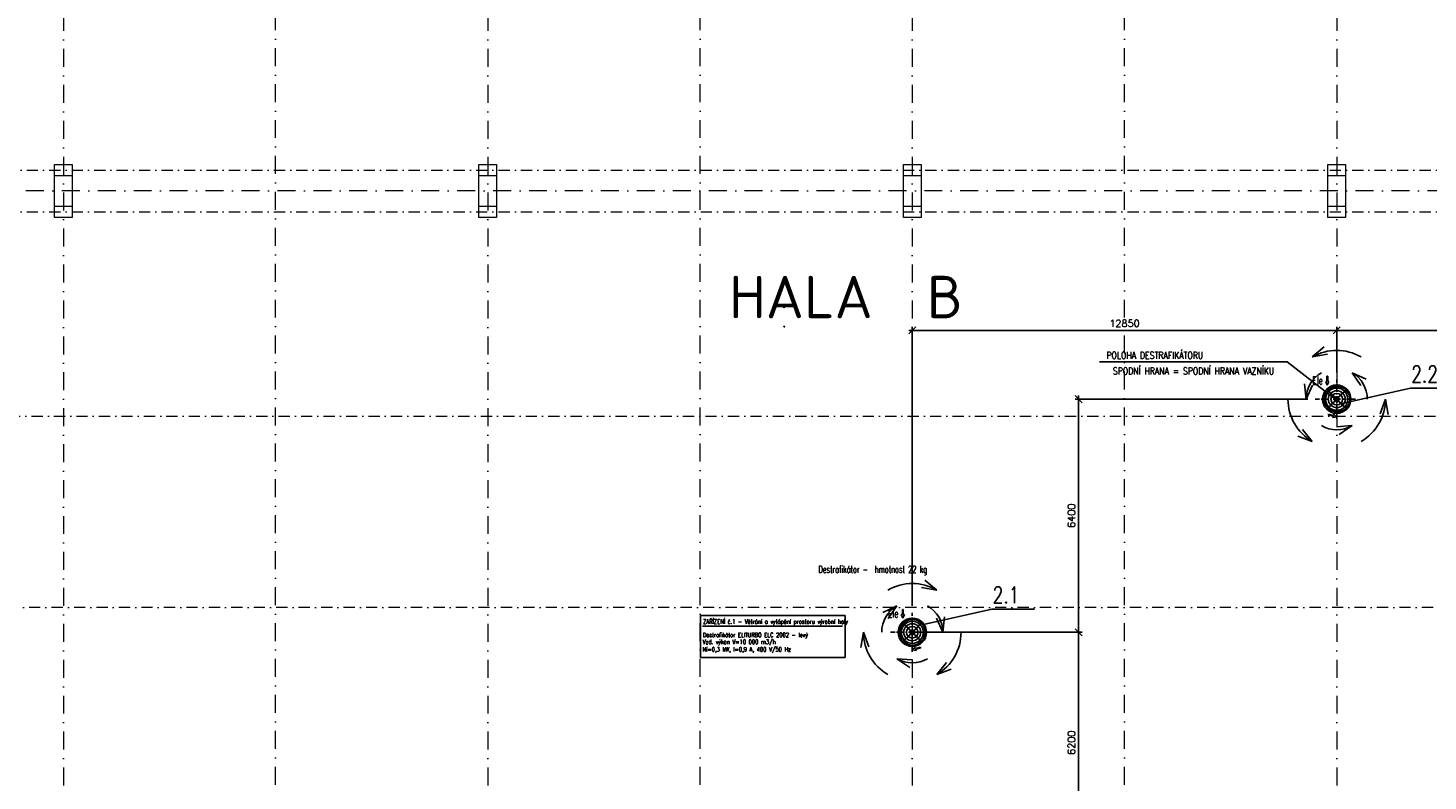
# Model space of a CAD drawing. Header units: millimetres. Extents: x -746391 to 410178, y -169697 to 100555.
# Tile 125 of 179: x 101550 to 141130, y 28692 to 49987. Entities that reach past the tile are written whole.
import ezdxf
from ezdxf.enums import TextEntityAlignment as Align

# ---------------------------------------------------------------- set-up
doc = ezdxf.new("R2010")
doc.units = ezdxf.units.MM
for name, pattern in [('CENTERX2', [101.6, 63.5, -12.7, 12.7, -12.7]), ('DASHDOT', [25.4, 12.7, -6.35, 0, -6.35]), ('PLNA', [1, 1, 0]), ('ČERCHOVANÁ', [25.4, 12.7, -6.35, 0, -6.35])]:
    doc.linetypes.add(name, pattern=pattern)
doc.layers.get('0').update_dxf_attribs({"color": 9})
doc.layers.get('Defpoints').update_dxf_attribs({"color": 9})
for name, color, linetype, lineweight in [('A99_N_kce-nad-vid', 9, 'DASHDOT', 5), ('A99_N_osy', 9, 'CENTERX2', 9), ('A99_N_txt-popis-200', 9, 'Continuous', 5), ('A99_S_kce-nad-vid', 9, 'DASHDOT', 5), ('A99_S_sloupy', 9, 'Continuous', 5), ('VZT-KOTY', 2, 'Continuous', 25)]:
    doc.layers.add(name, color=color, linetype=linetype, lineweight=lineweight)
for name, color, linetype in [('VZT-KÓTY', 2, 'Continuous'), ('VZT-POZICE', 6, 'Continuous'), ('VZT-PŘÍOD-OSY', 1, 'ČERCHOVANÁ'), ('VZT-PŘÍVOD-TENKÉ', 4, 'Continuous'), ('VZT-PŘÍVOD-VÝKON', 2, 'Continuous'), ('VZT-PŘÍVOD-ZAŘÍZENÍ', 3, 'Continuous'), ('VZT-ZAŘ', 3, 'Continuous')]:
    doc.layers.add(name, color=color, linetype=linetype)
doc.styles.add('ad_popis 100', font='isocpeur.ttf', dxfattribs={"height": 200})
doc.styles.add('PITSIMP8', font='pitsimp8')
doc.styles.add('RomanS', font='romans.shx')
doc.dimstyles.new('VZT100', dxfattribs={"dimscale": 100, "dimtxt": 2, "dimasz": 2, "dimexe": 1, "dimexo": 2, "dimgap": 1, "dimtad": 1, "dimtoh": 1, "dimdec": 0, "dimzin": 0, "dimdsep": 46, "dimtxsty": 'RomanS', "dimblk": 'OBLIQUE', "dimcen": 1, "dimdle": 1, "dimclrd": 256, "dimclre": 256, "dimclrt": 256, "dimadec": 0, "dimazin": 0, "dimtfac": 1, "dimtdec": 0, "dimtmove": 2, "dimatfit": 3, "dimldrblk": 'OBLIQUE', "dimfxl": 1, "dimtolj": 1, "dimtzin": 0, "dimarcsym": 0})

# ---------------------------------------------------------------- blocks, each defined once
blk = doc.blocks.new('2dluk097')
at = {"color": 0, "linetype": 'ByBlock'}
for p, q in [((-0.05, 0.5), (-0.05, -0.1)), ((-0.05, 0.5), (0.05, 0.5)), ((0.05, 0.5), (0.05, -0.1))]:
    blk.add_line(p, q, dxfattribs=at)
for p, q in [((-0.05, -0.1), (-0.23, -0.1)), ((0, -0.5), (-0.23, -0.1)), ((0, -0.5), (0.23, -0.1)), ((0.05, -0.1), (0.23, -0.1))]:
    blk.add_line(p, q)
for points in [[(-0.05, 0.5), (0.05, 0.5), (-0.05, -0.1), (0.05, -0.1)], [(-0.23, -0.1), (0, -0.5), (0.05, -0.1), (-0.05, -0.1)], [(-0.05, -0.1), (0.23, -0.1), (0, -0.5), (-0.05, -0.1)]]:
    blk.add_solid(points)
at = {"linetype": 'ByBlock', "style": 'PITSIMP8', "flags": 9}
for tag, p in [('VOLUMENSTROM', (-0.06, 0.04)), ('DRUCK/-STUFE', (-0.06, 0.02)), ('BEZEICHNUNG', (-0.06, 0.18)), ('RAUM/GRUPPE', (-0.06, 0.16)), ('POS.NR.G-LV', (-0.06, 0.14)), ('ANSCHLUSS', (-0.06, 0)), ('FABRIKAT', (-0.06, 0.12)), ('KENNUNG', (-0.06, 0.08)), ('LEISTUNG', (-0.06, 0.06)), ('TYP', (-0.06, 0.1)), ('SPANNUNG/FREQUENZ', (-0.06, -0.12)), ('TEMPERATUR', (-0.06, -0.06)), ('SCHUTZART', (-0.06, -0.1)), ('GROESSE', (-0.06, -0.02)), ('DREHZAHL', (-0.06, -0.08)), ('GEWICHT', (-0.06, -0.14)), ('DN', (-0.06, -0.04)), ('FREI', (-0.06, -0.16)), ('FREI', (-0.06, -0.18)), ('FREI', (-0.06, -0.2))]:
    blk.add_attdef(tag, text='', height=0.01, dxfattribs=at).set_placement(p, align=Align.MIDDLE)
blk = doc.blocks.new('_Oblique')
at = {"color": 0, "linetype": 'ByBlock', "lineweight": -2}
blk.add_line((-0.5, -0.5), (0.5, 0.5), dxfattribs=at)
blk = doc.blocks.new('*D1841')
at = {"layer": 'Defpoints', "color": 0, "linetype": 'Continuous', "lineweight": 18, "ltscale": 0.5}
for p in [(138550, 41436), (138550, 40043), (126550, 33450)]:
    blk.add_point(p, dxfattribs=at)
at = {"layer": 'VZT-KOTY', "linetype": 'Continuous', "lineweight": -2, "ltscale": 0.5, "transparency": 16777216}
for p, q in [((126450, 41436), (138650, 41436)), ((126550, 33650), (126550, 41536)), ((138550, 40243), (138550, 41536))]:
    blk.add_line(p, q, dxfattribs=at)
at = {"layer": 'VZT-KOTY', "linetype": 'Continuous', "lineweight": -2, "ltscale": 0.5, "transparency": 16777216, "xscale": 200, "yscale": 200, "zscale": 200, "rotation": 180}
blk.add_blockref('_Oblique', (126550, 41436), dxfattribs=at)
at = {"layer": 'VZT-KOTY', "linetype": 'Continuous', "lineweight": -2, "ltscale": 0.5, "transparency": 16777216, "xscale": 200, "yscale": 200, "zscale": 200}
blk.add_blockref('_Oblique', (138550, 41436), dxfattribs=at)
at = {"layer": 'VZT-KOTY', "linetype": 'Continuous', "lineweight": 18, "ltscale": 0.5, "transparency": 16777216, "insert": (132550, 41636), "char_height": 200, "attachment_point": 5, "style": 'RomanS'}
blk.add_mtext('\\A1;12850', dxfattribs=at)
blk = doc.blocks.new('*D1842')
at = {"layer": 'Defpoints', "color": 0, "linetype": 'Continuous', "lineweight": 18, "ltscale": 0.5}
for p in [(150550, 41436), (138550, 40043), (150550, 39610)]:
    blk.add_point(p, dxfattribs=at)
at = {"layer": 'VZT-KOTY', "linetype": 'Continuous', "lineweight": -2, "ltscale": 0.5, "transparency": 16777216}
for p, q in [((138450, 41436), (150650, 41436)), ((138550, 40243), (138550, 41536)), ((150550, 39810), (150550, 41536))]:
    blk.add_line(p, q, dxfattribs=at)
at = {"layer": 'VZT-KOTY', "linetype": 'Continuous', "lineweight": -2, "ltscale": 0.5, "transparency": 16777216, "xscale": 200, "yscale": 200, "zscale": 200, "rotation": 180}
blk.add_blockref('_Oblique', (138550, 41436), dxfattribs=at)
at = {"layer": 'VZT-KOTY', "linetype": 'Continuous', "lineweight": -2, "ltscale": 0.5, "transparency": 16777216, "xscale": 200, "yscale": 200, "zscale": 200}
blk.add_blockref('_Oblique', (150550, 41436), dxfattribs=at)
at = {"layer": 'VZT-KOTY', "linetype": 'Continuous', "lineweight": 18, "ltscale": 0.5, "transparency": 16777216, "insert": (144550, 41636), "char_height": 200, "width": 704.76, "attachment_point": 5, "style": 'RomanS'}
blk.add_mtext('\\A1;8000', dxfattribs=at)
blk = doc.blocks.new('*D1845')
at = {"layer": 'Defpoints', "color": 0, "linetype": 'Continuous', "lineweight": 18, "ltscale": 0.5}
for p in [(127163, 32898), (131251, 32898), (128239, 26650)]:
    blk.add_point(p, dxfattribs=at)
at = {"layer": 'VZT-KOTY', "linetype": 'Continuous', "lineweight": -2, "ltscale": 0.5, "transparency": 16777216}
for p, q in [((127363, 32898), (131351, 32898)), ((131251, 26550), (131251, 32998)), ((128439, 26650), (131351, 26650))]:
    blk.add_line(p, q, dxfattribs=at)
at = {"layer": 'VZT-KOTY', "linetype": 'Continuous', "lineweight": -2, "ltscale": 0.5, "transparency": 16777216, "xscale": 200, "yscale": 200, "zscale": 200}
for p, rotation in [((131251, 32898), 90), ((131251, 26650), 270)]:
    blk.add_blockref('_Oblique', p, dxfattribs=dict(at, rotation=rotation))
at = {"layer": 'VZT-KOTY', "linetype": 'Continuous', "lineweight": 18, "ltscale": 0.5, "transparency": 16777216, "insert": (131051, 29774), "char_height": 200, "attachment_point": 5, "rotation": 90, "style": 'RomanS'}
blk.add_mtext('\\A1;6200', dxfattribs=at)
blk = doc.blocks.new('*D1846')
at = {"layer": 'Defpoints', "color": 0, "linetype": 'Continuous', "lineweight": 18, "ltscale": 0.5}
for p in [(131251, 39491), (137937, 39491), (126309, 32898)]:
    blk.add_point(p, dxfattribs=at)
at = {"layer": 'VZT-KOTY', "linetype": 'Continuous', "lineweight": -2, "ltscale": 0.5, "transparency": 16777216}
for p, q in [((131251, 32798), (131251, 39591)), ((137737, 39491), (131151, 39491)), ((126509, 32898), (131351, 32898))]:
    blk.add_line(p, q, dxfattribs=at)
at = {"layer": 'VZT-KOTY', "linetype": 'Continuous', "lineweight": -2, "ltscale": 0.5, "transparency": 16777216, "xscale": 200, "yscale": 200, "zscale": 200}
for p, rotation in [((131251, 39491), 90), ((131251, 32898), 270)]:
    blk.add_blockref('_Oblique', p, dxfattribs=dict(at, rotation=rotation))
at = {"layer": 'VZT-KOTY', "linetype": 'Continuous', "lineweight": 18, "ltscale": 0.5, "transparency": 16777216, "insert": (131051, 36194), "char_height": 200, "attachment_point": 5, "rotation": 90, "style": 'RomanS'}
blk.add_mtext('\\A1;6400', dxfattribs=at)

msp = doc.modelspace()

# ---------------------------------------------------------------- linework, layer by layer
at = {"layer": 'A99_N_kce-nad-vid', "color": 1, "linetype": 'ČERCHOVANÁ', "lineweight": 9, "ltscale": 25}
msp.add_line((12100, 39005.3), (144450, 39005.3), dxfattribs=at)
msp.add_lwpolyline([(144450, 33594.7), (12100, 33594.7)], dxfattribs=at)
at = {"layer": 'A99_N_osy', "linetype": 'DASHDOT', "ltscale": 40}
for p, q in [((102550, 100200), (102550, -5010)), ((114550, 100200), (114550, -5085)), ((126550, 100200), (126550, 25717.8)), ((138550, 100200), (138550, -5085)), ((187349.6, 45380), (6250, 45380))]:
    msp.add_line(p, q, dxfattribs=at)
for points in [[(108550, 22490), (108550, 84377.5)], [(120550, 22490), (120550, 84377.5)], [(132550, 22490), (132550, 84377.5)]]:
    msp.add_lwpolyline(points, dxfattribs=at)
at = {"layer": 'A99_S_kce-nad-vid', "linetype": 'DASHDOT', "ltscale": 25}
for p, q in [((6250, 45970), (150800, 45970)), ((6250, 44790), (150800, 44790))]:
    msp.add_line(p, q, dxfattribs=at)
at = {"layer": 'A99_S_sloupy', "linetype": 'Continuous', "ltscale": 2}
for points in [[(102800, 44630), (102300, 44630), (102300, 46130), (102800, 46130)], [(102800, 44630), (102300, 44630), (102300, 46130), (102800, 46130)], [(114800, 44630), (114300, 44630), (114300, 46130), (114800, 46130)], [(114800, 44630), (114300, 44630), (114300, 46130), (114800, 46130)], [(126800, 44630), (126300, 44630), (126300, 46130), (126800, 46130)], [(126800, 44630), (126300, 44630), (126300, 46130), (126800, 46130)], [(138800, 44630), (138300, 44630), (138300, 46130), (138800, 46130)], [(138800, 44630), (138300, 44630), (138300, 46130), (138800, 46130)]]:
    msp.add_lwpolyline(points, close=True, dxfattribs=at)
at = {"layer": 'A99_S_sloupy', "linetype": 'Continuous', "lineweight": 20, "ltscale": 2}
for points in [[(102300, 46130), (102800, 46130), (102800, 45810), (102300, 45810)], [(114300, 46130), (114800, 46130), (114800, 45810), (114300, 45810)], [(126300, 46130), (126800, 46130), (126800, 45810), (126300, 45810)], [(138300, 46130), (138800, 46130), (138800, 45810), (138300, 45810)], [(102300, 44950), (102800, 44950), (102800, 44630), (102300, 44630)], [(114300, 44950), (114800, 44950), (114800, 44630), (114300, 44630)], [(126300, 44950), (126800, 44950), (126800, 44630), (126300, 44630)], [(138300, 44950), (138800, 44950), (138800, 44630), (138300, 44630)]]:
    msp.add_lwpolyline(points, close=True, dxfattribs=at)
at = {"layer": 'VZT-KOTY'}
for p, q in [((131838.7, 40543.3), (137148.2, 40543.3)), ((137148.2, 40543.3), (138462, 39532.7)), ((140637.1, 39800.3), (138701.1, 39368.2)), ((128802.2, 33552.2), (126866.2, 33120.1))]:
    msp.add_line(p, q, dxfattribs=at)
at = {"layer": 'VZT-PŘÍOD-OSY', "ltscale": 10}
for p, q in [((138550, 38938.7), (138550, 40042.7)), ((137937, 39490.7), (139163, 39490.7)), ((126550, 32345.8), (126550, 33449.8)), ((125937, 32897.8), (127163, 32897.8))]:
    msp.add_line(p, q, dxfattribs=at)
at = {"layer": 'VZT-PŘÍVOD-TENKÉ'}
for p, q in [((122938.5, 42093.1), (122925, 42079.6)), ((126831.8, 33173.9), (126818.3, 33160.4))]:
    msp.add_line(p, q, dxfattribs=at)
for centre, radius in [((122926.8, 42087), 3.6), ((122926.8, 42087), 3.6), ((138550.5, 39490.7), 400.5), ((138555.4, 39490.7), 360.6), ((138550.5, 39490.7), 314.5), ((138550.5, 39490.7), 239.5), ((138550.5, 39490.7), 164.5), ((138550, 39490.7), 68), ((126550.5, 32897.8), 400.5), ((126555.4, 32897.8), 360.6), ((126550.5, 32897.8), 314.5), ((126550.5, 32897.8), 239.5), ((126550.5, 32897.8), 164.5), ((126550, 32897.8), 68), ((126820.1, 33167.9), 3.6), ((126820.1, 33167.9), 3.6)]:
    msp.add_circle(centre, radius, dxfattribs=at)
for centre, radius, start, end in [((122730.4, 41890.7), 268.4, 44.14607, 45.85391), ((122918.5, 42086.1), 1.2, 315, 135), ((122730.4, 41890.7), 270, 44.15113, 45.84887), ((122925.8, 42078.7), 1.2, 315, 135), ((122935.6, 42095.9), 6.4, 315, 135), ((122935.6, 42095.9), 4, 315.26984, 135.26984), ((138623.7, 39564.5), 268.4, 44.14607, 45.85391), ((138811.8, 39759.9), 1.2, 315, 135), ((138623.7, 39564.5), 270, 44.15113, 45.84887), ((126623.7, 32971.5), 268.4, 44.14607, 45.85391), ((126811.8, 33166.9), 1.2, 315, 135), ((126623.7, 32971.5), 270, 44.15113, 45.84887), ((126819.1, 33159.6), 1.2, 315, 135), ((126828.9, 33176.7), 6.4, 315, 135), ((126828.9, 33176.7), 4, 315.26984, 135.26984)]:
    msp.add_arc(centre, radius, start, end, dxfattribs=at)
at = {"layer": 'VZT-PŘÍVOD-VÝKON'}
for p, q in [((137860.3, 40685.3), (138198.4, 40965.9)), ((137860.3, 40685.3), (138198.4, 40965.9)), ((137860.3, 40685.3), (138293.3, 40759.2)), ((137860.3, 40685.3), (138293.3, 40759.2)), ((138982.4, 40239.6), (139232.1, 39878.2)), ((138982.4, 40239.6), (139379.4, 40051.5)), ((138982.4, 40239.6), (139232.1, 39878.2)), ((137685.3, 39490.7), (137643.2, 39928)), ((137685.3, 39490.7), (137643.2, 39928)), ((137685.3, 39490.7), (137867.5, 39890.5)), ((137685.3, 39490.7), (137867.5, 39890.5)), ((139929.4, 39490.7), (139776.9, 39078.8)), ((139929.4, 39490.7), (139776.9, 39078.8)), ((139929.4, 39490.7), (140003.3, 39057.7)), ((139929.4, 39490.7), (140003.3, 39057.7)), ((137860.3, 38296.1), (137448.3, 38448.7)), ((137860.3, 38296.1), (137448.3, 38448.7)), ((137860.3, 38296.1), (137579.8, 38634.2)), ((137860.3, 38296.1), (137579.8, 38634.2)), ((138982, 38741.7), (138543.9, 38709.4)), ((138982, 38741.7), (138543.9, 38709.4)), ((138982, 38741.7), (138618.7, 38494.7)), ((138982, 38741.7), (138618.7, 38494.7)), ((127239.7, 34092.4), (126806.7, 34166.3)), ((127239.7, 34092.4), (126806.7, 34166.3)), ((127239.7, 34092.4), (126901.6, 34372.9)), ((127239.7, 34092.4), (126901.6, 34372.9)), ((126117.6, 33646.7), (125720.6, 33458.6)), ((126117.6, 33646.7), (125720.6, 33458.6)), ((126117.6, 33646.7), (125867.9, 33285.3)), ((126117.6, 33646.7), (125867.9, 33285.3)), ((127414.7, 32897.8), (127232.5, 33297.6)), ((127414.7, 32897.8), (127232.5, 33297.6)), ((127414.7, 32897.8), (127456.8, 33335.1)), ((127414.7, 32897.8), (127456.8, 33335.1)), ((125170.6, 32897.8), (125096.7, 32464.8)), ((125170.6, 32897.8), (125096.7, 32464.8)), ((125170.6, 32897.8), (125323.1, 32485.8)), ((125170.6, 32897.8), (125323.1, 32485.8)), ((126118, 32148.8), (126556.1, 32116.5)), ((126118, 32148.8), (126481.3, 31901.7)), ((126118, 32148.8), (126481.3, 31901.7)), ((126118, 32148.8), (126556.1, 32116.5)), ((127239.7, 31703.2), (127520.2, 32041.3)), ((127239.7, 31703.2), (127520.2, 32041.3)), ((127239.7, 31703.2), (127651.7, 31855.7)), ((127239.7, 31703.2), (127651.7, 31855.7))]:
    msp.add_line(p, q, dxfattribs=at)
at = {"layer": 'VZT-PŘÍVOD-VÝKON', "linetype": 'PLNA', "ltscale": 2}
for p, q in [((120566.6, 33374.7), (120566.6, 32182.2)), ((120566.6, 33374.7), (124650.3, 33374.7)), ((124650.3, 33374.7), (124650.3, 32182.2)), ((120623.2, 33073.4), (124580.3, 33073.4)), ((120566.6, 32182.2), (124650.3, 32182.2))]:
    msp.add_line(p, q, dxfattribs=at)
at = {"layer": 'VZT-PŘÍVOD-VÝKON'}
for centre, radius, start, end in [((138550, 39490.7), 1379.4, 60, 120), ((138550, 39490.7), 1379.4, 60, 120), ((138550, 39490.7), 864.7, 120, 180), ((138550, 39490.7), 864.7, 120, 180), ((138550, 39490.7), 864.7, 0, 60), ((138550, 39490.7), 864.7, 0, 60), ((138550, 39490.7), 1379.4, 180, 240), ((138550, 39490.7), 1379.4, 180, 240), ((138550, 39490.7), 1379.4, 300, 0), ((138550, 39490.7), 1379.4, 300, 0), ((138550, 39490.7), 864.7, 240, 300), ((138550, 39490.7), 864.7, 240, 300), ((126550, 32897.8), 1379.4, 60, 120), ((126550, 32897.8), 1379.4, 60, 120), ((126550, 32897.8), 864.7, 120, 180), ((126550, 32897.8), 864.7, 120, 180), ((126550, 32897.8), 864.7, 0, 60), ((126550, 32897.8), 864.7, 0, 60), ((126550, 32897.8), 1379.4, 180, 240), ((126550, 32897.8), 1379.4, 180, 240), ((126550, 32897.8), 1379.4, 300, 0), ((126550, 32897.8), 1379.4, 300, 0), ((126550, 32897.8), 864.7, 240, 300), ((126550, 32897.8), 864.7, 240, 300)]:
    msp.add_arc(centre, radius, start, end, dxfattribs=at)
at = {"layer": 'VZT-PŘÍVOD-ZAŘÍZENÍ', "linetype": 'ByBlock'}
for p, q in [((122932.8, 41535.2), (122919.3, 41548.7)), ((138266.5, 39765.1), (138497.6, 39534.1)), ((138499.2, 39535.9), (138268.3, 39766.8)), ((138273.9, 39772.5), (138287.4, 39759)), ((138506.7, 39543.1), (138275.6, 39774.2)), ((138287.4, 39759), (138504.8, 39541.6)), ((138824.4, 39774.2), (138593.3, 39543.1)), ((138595.2, 39541.6), (138826.1, 39772.5)), ((138818.3, 39753.4), (138600.8, 39535.9)), ((138602.4, 39534.1), (138833.5, 39765.1)), ((138497.6, 39447.4), (138266.5, 39216.3)), ((138268.2, 39214.6), (138281.7, 39228.1)), ((138504.8, 39439.9), (138273.9, 39209)), ((138275.6, 39207.3), (138506.7, 39438.3)), ((138281.7, 39228.1), (138499.2, 39445.6)), ((138574, 39449.2), (138526, 39449.2)), ((138530, 39449.2), (138530, 39428.4)), ((138530, 39428.4), (138546, 39428.4)), ((138546, 39428.4), (138546, 39449.2)), ((138554, 39449.2), (138554, 39428.4)), ((138554, 39428.4), (138570, 39428.4)), ((138570, 39428.4), (138570, 39449.2)), ((138593.3, 39438.3), (138824.4, 39207.3)), ((138812.6, 39222.5), (138595.2, 39439.9)), ((138600.8, 39445.6), (138831.7, 39214.7)), ((138833.5, 39216.3), (138602.4, 39447.4)), ((138826.1, 39209), (138812.6, 39222.5)), ((126266.5, 33172.2), (126497.6, 32941.2)), ((126497.6, 32854.5), (126266.5, 32623.4)), ((126499.2, 32943), (126268.3, 33173.9)), ((126273.9, 33179.6), (126287.4, 33166.1)), ((126506.7, 32950.2), (126275.6, 33181.3)), ((126281.7, 32635.2), (126499.2, 32852.6)), ((126287.4, 33166.1), (126504.8, 32948.6)), ((126574, 32856.2), (126526, 32856.2)), ((126530, 32856.2), (126530, 32835.5)), ((126546, 32835.5), (126546, 32856.2)), ((126554, 32856.2), (126554, 32835.5)), ((126570, 32835.5), (126570, 32856.2)), ((126824.4, 33181.3), (126593.3, 32950.2)), ((126595.2, 32948.6), (126826.1, 33179.5)), ((126818.3, 33160.4), (126600.8, 32943)), ((126600.8, 32852.6), (126831.7, 32621.7)), ((126602.4, 32941.2), (126833.5, 33172.2)), ((126833.5, 32623.4), (126602.4, 32854.5)), ((126268.2, 32621.7), (126281.7, 32635.2)), ((126504.8, 32847), (126273.9, 32616.1)), ((126275.6, 32614.4), (126506.7, 32845.4)), ((126530, 32835.5), (126546, 32835.5)), ((126554, 32835.5), (126570, 32835.5)), ((126593.3, 32845.4), (126824.4, 32614.4)), ((126812.6, 32629.5), (126595.2, 32847)), ((126826.1, 32616), (126812.6, 32629.5))]:
    msp.add_line(p, q, dxfattribs=at)
for centre in [(122926.8, 41546.9), (122926.8, 41546.9), (138279.9, 39760.8), (138279.9, 39760.8), (138279.9, 39220.7), (138279.9, 39220.7), (126279.9, 33167.9), (126279.9, 33167.9), (126279.9, 32627.7), (126279.9, 32627.7), (126820.1, 32627.7), (126820.1, 32627.7)]:
    msp.add_circle(centre, 3.6, dxfattribs=at)
for centre, radius, start, end in [((122730.4, 41743.3), 268.4, 314.14607, 315.85391), ((122918.5, 41547.9), 1.2, 225, 45), ((122730.4, 41743.3), 270, 314.15113, 315.84886), ((122925.8, 41555.2), 1.2, 225, 45), ((122935.6, 41538), 6.4, 225, 45), ((122935.6, 41538), 4, 225.26984, 45.26984), ((138271.1, 39769.7), 6.4, 44.99999, 224.99999), ((138271.1, 39769.7), 4, 45.26984, 225.26984), ((138280.9, 39752.5), 1.2, 44.99999, 224.99999), ((138476.3, 39564.5), 270, 134.15113, 135.84886), ((138476.3, 39564.5), 268.4, 134.14607, 135.85391), ((138288.2, 39759.9), 1.2, 44.99999, 224.99999), ((138271.1, 39211.8), 6.4, 135, 315), ((138271.1, 39211.8), 4, 135.26984, 315.26984), ((138280.9, 39229), 1.2, 135, 315), ((138476.3, 39417), 270, 224.15113, 225.84887), ((138476.3, 39417), 268.4, 224.14607, 225.85391), ((138288.2, 39221.6), 1.2, 135, 315), ((138550, 39490.7), 48, 300.00015, 180), ((138550, 39490.7), 48, 180, 240.00015), ((138623.7, 39417), 268.4, 314.14607, 315.85391), ((138811.8, 39221.6), 1.2, 225, 45), ((138623.7, 39417), 270, 314.15113, 315.84886), ((126271.1, 33176.7), 6.4, 44.99999, 224.99999), ((126271.1, 33176.7), 4, 45.26984, 225.26984), ((126280.9, 33159.6), 1.2, 44.99999, 224.99999), ((126476.3, 32971.5), 270, 134.15113, 135.84886), ((126476.3, 32971.5), 268.4, 134.14607, 135.85391), ((126288.2, 33166.9), 1.2, 44.99999, 224.99999), ((126550, 32897.8), 48, 300.00015, 180), ((126550, 32897.8), 48, 180, 240.00015), ((126271.1, 32618.9), 6.4, 135, 315), ((126271.1, 32618.9), 4, 135.26984, 315.26984), ((126280.9, 32636), 1.2, 135, 315), ((126476.3, 32824.1), 270, 224.15113, 225.84887), ((126476.3, 32824.1), 268.4, 224.14607, 225.85391), ((126288.2, 32628.7), 1.2, 135, 315), ((126623.7, 32824.1), 268.4, 314.14607, 315.85391), ((126811.8, 32628.7), 1.2, 225, 45), ((126623.7, 32824.1), 270, 314.15113, 315.84886), ((126819.1, 32636), 1.2, 225, 45), ((126828.9, 32618.9), 6.4, 225, 45), ((126828.9, 32618.9), 4, 225.26984, 45.26984)]:
    msp.add_arc(centre, radius, start, end, dxfattribs=at)
at = {"layer": 'VZT-ZAŘ'}
for p, q in [((140637.1, 39800.3), (141843.8, 39800.3)), ((128802.2, 33552.2), (130008.9, 33552.2))]:
    msp.add_line(p, q, dxfattribs=at)

# ---------------------------------------------------------------- block references
at = {"layer": 'VZT-KÓTY', "xscale": -200, "yscale": 250, "zscale": 160}
for p in [(138284.4, 40014.5), (126284.4, 33421.6)]:
    msp.add_blockref('2dluk097', p, dxfattribs=at)
at = {"layer": 'VZT-KÓTY', "yscale": 250, "zscale": 160}
for p, xscale, rotation in [((138430.1, 39025.7), -200, 73.49979641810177), ((126669.9, 32432.8), 200, 286.5002035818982)]:
    msp.add_blockref('2dluk097', p, dxfattribs=dict(at, xscale=xscale, rotation=rotation))

# ---------------------------------------------------------------- texts
at = {"layer": 'A99_N_txt-popis-200', "lineweight": 9, "ltscale": 5, "style": 'ad_popis 100'}
msp.add_text('HALA  B', height=1200, dxfattribs=at).set_placement((121370, 41780))
at = {"layer": 'VZT-KÓTY', "style": 'RomanS', "width": 0.8}
for s, p in [('POLOHA DESTRAFIKÁTORU', (133407.3, 40567.8)), ('SPODNÍ HRANA = SPODNÍ HRANA VAZNÍKU', (134500.7, 40124.9))]:
    msp.add_text(s, height=200, dxfattribs=at).set_placement(p, align=Align.BOTTOM_CENTER)
at = {"layer": 'VZT-KÓTY', "style": 'RomanS', "width": 0.7}
for p in [(137857.9, 39909.7), (125857.9, 33316.7)]:
    msp.add_text('Ele', height=223.12, dxfattribs=at).set_placement(p)
at = {"layer": 'VZT-POZICE', "linetype": 'Continuous', "style": 'RomanS', "width": 0.75}
for s, p in [('2.2', (140657.1, 39964.9)), ('2.1', (128822.2, 33716.8))]:
    msp.add_text(s, height=470.25, rotation=0, dxfattribs=at).set_placement(p)
at = {"layer": 'VZT-PŘÍVOD-VÝKON', "style": 'RomanS', "width": 0.7}
msp.add_text('Destrafikátor -  hmotnost 22 kg', height=193.375, dxfattribs=at).set_placement((125433.1, 34580.3), align=Align.CENTER)
at = {"layer": 'VZT-PŘÍVOD-VÝKON', "linetype": 'PLNA', "ltscale": 2, "style": 'RomanS', "width": 0.7}
for s, p in [('ZAŘÍZENÍ č.1 - Větrání a vytápění prostoru výrobní haly ', (120631.6, 33139.1)), ('Destrafikátor ELITURBO ELC 2002 - levý', (120631.6, 32759.7)), ('Vzd. výkon V=10 000 m3/h', (120626.3, 32566.4)), ('Ni=0,3 kW, I=0,9 A, 400 V/50 Hz', (120623.3, 32352.8))]:
    msp.add_text(s, height=125, dxfattribs=at).set_placement(p)

# ---------------------------------------------------------------- dimensions: what is measured, and where the dimension line sits
at = {"layer": 'VZT-KOTY', "linetype": 'Continuous', "lineweight": 18, "ltscale": 0.5}
for base, p1, p2, text, picture, middle in [((138550, 41436), (126550, 33449.8), (138550, 40042.7), '12850', '*D1841', (132550, 41636)), ((150550, 41436), (138550, 40042.7), (150550, 39610), '8000', '*D1842', (144550, 41636))]:
    dim = msp.add_linear_dim(base=base, p1=p1, p2=p2, text=text, dimstyle='VZT100', dxfattribs=at)
    dim.commit()
    dim.dimension.update_dxf_attribs({"geometry": picture, "text_midpoint": middle})
for base, p1, p2, text, picture, middle in [((131251.2, 39490.7), (126308.6, 32897.8), (137937, 39490.7), '6400', '*D1846', (131051.2, 36194.3)), ((131251.2, 32897.8), (128238.7, 26650), (127163, 32897.8), '6200', '*D1845', (131051.2, 29773.9))]:
    dim = msp.add_linear_dim(base=base, p1=p1, p2=p2, angle=90, text=text, dimstyle='VZT100', dxfattribs=at)
    dim.commit()
    dim.dimension.update_dxf_attribs({"geometry": picture, "text_midpoint": middle})

doc.saveas('drawing.dxf')
